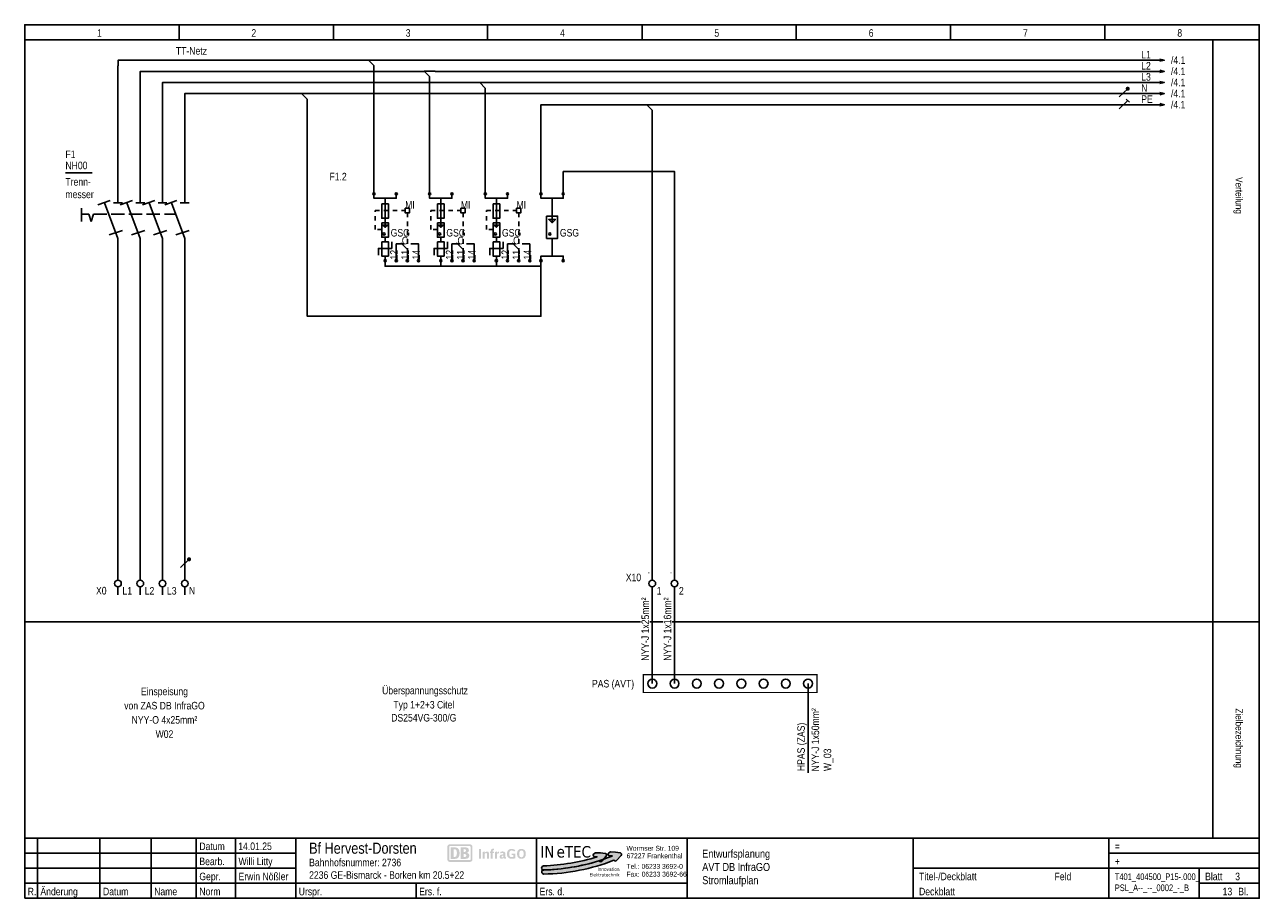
# Model space of a CAD drawing. Header units: millimetres. Extents: x 0 to 4233, y 0 to 198.
# Tile 4 of 18: x 659 to 938, y 0 to 198. Entities that reach past the tile are written whole.
import ezdxf
from ezdxf.enums import TextEntityAlignment as Align

# ---------------------------------------------------------------- set-up
doc = ezdxf.new("R2010")
doc.units = ezdxf.units.MM
for name, pattern in [('Solid', [0]), ('Strich', [4, 3, -1]), ('Strich 2', [2, 1, -1])]:
    doc.linetypes.add(name, pattern=pattern)
for name, color, linetype in [('EPLGRAFIC', 7, 'Continuous'), ('EPLPLOTFRAME', 7, 'Continuous'), ('LAYER-01', 7, 'Continuous'), ('XYYY_00004---_Plankopf', 7, 'Continuous')]:
    doc.layers.add(name, color=color, linetype=linetype)
doc.layers.add('Standard', color=7, linetype='Continuous', true_color=0x000000)
doc.styles.add('AN', font='ARIALN.TTF')
doc.styles.add('Logo', font='tahoma.ttf')
doc.styles.add('Logo-fett', font='tahomabd.ttf')

# ---------------------------------------------------------------- blocks, each defined once
blk = doc.blocks.new('Block7')
at = {"layer": 'Standard', "color": 0}
blk.add_lwpolyline([(40, 186.25), (40, 187.5), (41.25, 187.5)], dxfattribs=at)
blk = doc.blocks.new('Block8')
at = {"layer": 'Standard', "color": 10}
blk.add_lwpolyline([(118.75, 137.5), (120, 137.5), (120, 138.75)], dxfattribs=at)
blk = doc.blocks.new('Block9')
at = {"layer": 'Standard', "color": 0}
blk.add_lwpolyline([(67.5, 138.75), (67.5, 137.5), (68.75, 137.5)], dxfattribs=at)
blk = doc.blocks.new('Block10')
at = {"layer": 'Standard', "color": 0}
blk.add_lwpolyline([(125, 168.75), (125, 170), (126.25, 170)], dxfattribs=at)
blk = doc.blocks.new('Block26')
at = {"layer": 'Standard', "color": 0}
blk.add_lwpolyline([(148.75, 170), (150, 170), (150, 168.75)], dxfattribs=at)
blk = doc.blocks.new('Block27')
at = {"layer": 'Standard', "color": 0}
blk.add_lwpolyline([(145, 183.75), (143.75, 185), (145, 185), (146.25, 185)], dxfattribs=at)
blk = doc.blocks.new('Logo Inetec')
for color, points in [(90, [(43.67, 12.55, 0.344615), (43.74, 13.78), (43.52, 14.09, 0.217244), (42.81, 14.52), (39.7, 14.86), (36.18, 14.99), (34.94, 14.24, 0.444088), (34.66, 12.78), (35.03, 12.29), (37.28, 12.18, -0.342215), (37.37, 12.1, -0.063568), (-0.16, 5.73, 0.983458), (-0.06, 2.84, 0.065458), (38.52, 9.23), (39.19, 8.78, 0.373877), (40.5, 8.96)]), (170, [(54.12, 12.99, 0.344615), (54.21, 14.22), (54, 14.53, 0.217244), (53.29, 14.97), (50.19, 15.35), (46.67, 15.53), (45.41, 14.78, 0.444088), (45.11, 13.33), (45.48, 12.84), (47.73, 12.7, -0.397051), (47.82, 12.6, -0.087945), (-0.06, 2.9, 0.983458), (0.01, 0, 0.089874), (48.96, 9.71), (49.6, 9.28, 0.373877), (50.9, 9.44)])]:
    blk.add_hatch(color=color).paths.add_polyline_path(points)
at = {"color": 90}
blk.add_lwpolyline([(37.38, 12.09, 0.397051), (37.28, 12.18), (35.03, 12.29), (34.66, 12.78, -0.444088), (34.94, 14.24), (36.18, 14.99), (39.7, 14.86), (42.81, 14.52, -0.217244), (43.52, 14.09), (43.74, 13.78, -0.344615), (43.67, 12.55), (40.5, 8.96, -0.373877), (39.19, 8.78), (38.52, 9.23, -0.065458), (-0.06, 2.84, -0.983458), (-0.16, 5.73, 0.063568), (37.37, 12.1)], format="xyb", dxfattribs=at)
at = {"color": 170}
blk.add_lwpolyline([(47.82, 12.6, -0.087945), (-0.06, 2.9, 0.983458), (0.01, 0, 0.089874), (48.96, 9.71), (49.6, 9.28, 0.373877), (50.9, 9.44), (54.12, 12.99, 0.344615), (54.21, 14.22), (54, 14.53, 0.217244), (53.29, 14.97), (50.19, 15.35), (46.67, 15.53), (45.41, 14.78, 0.444088), (45.11, 13.33), (45.48, 12.84), (47.73, 12.7, -0.397051)], format="xyb", close=True, dxfattribs=at)
at = {"style": 'Logo'}
for s, p in [('IN', (-2.42, 11.6)), ('TEC', (14.64, 11.6))]:
    blk.add_text(s, height=8, dxfattribs=at).set_placement(p)
at = {"color": 20, "style": 'Logo'}
blk.add_text('e', height=8, dxfattribs=at).set_placement((8.93, 11.6))
at = {"lineweight": 0, "style": 'AN', "width": 1.1}
for s, p in [('Wormser Str. 109', (57.77, 16.36)), ('67227 Frankenthal', (57.9, 11.09)), ('Tel.:', (57.84, 3.71)), ('Fax:', (57.79, -1.72)), ('06233 3692-0', (68.34, 3.71)), ('06233 3692-66', (68.42, -1.72))]:
    blk.add_text(s, height=3.4, dxfattribs=at).set_placement(p)
at = {"style": 'Logo-fett'}
for s, p in [('Elektrotechnik', (52.94, -1.64)), ('Elektrotechnik', (52.94, -1.64)), ('Innovation', (52.94, 2.27)), ('Innovation', (52.94, 2.27))]:
    blk.add_text(s, height=2.36, dxfattribs=at).set_placement(p, align=Align.RIGHT)

msp = doc.modelspace()

# ---------------------------------------------------------------- hatches: boundary and pattern name
at = {"layer": 'XYYY_00004---_Plankopf'}
h = msp.add_hatch(color=10, dxfattribs=at)
edge = h.paths.add_edge_path()
edge.add_spline(control_points=[(759.73, 12.21), (759.73, 12.21), (755.19, 12.21), (755.19, 12.21), (754.87, 12.21), (754.61, 11.96), (754.61, 11.64), (754.61, 11.64), (754.61, 8.8), (754.61, 8.8), (754.61, 8.49), (754.87, 8.23), (755.19, 8.23), (755.19, 8.23), (759.73, 8.23), (759.73, 8.23), (760.04, 8.23), (760.3, 8.49), (760.3, 8.8), (760.3, 8.8), (760.3, 11.64), (760.3, 11.64), (760.3, 11.96), (760.04, 12.21), (759.73, 12.21)], knot_values=[0, 0, 0, 0, 1, 1, 1, 2, 2, 2, 3, 3, 3, 4, 4, 4, 5, 5, 5, 6, 6, 6, 7, 7, 7, 8, 8, 8, 8], degree=3, periodic=0)
edge = h.paths.add_edge_path(flags=17)
edge.add_spline(control_points=[(759.88, 8.8), (759.88, 8.71), (759.82, 8.64), (759.73, 8.64), (759.73, 8.64), (755.19, 8.64), (755.19, 8.64), (755.1, 8.64), (755.03, 8.71), (755.03, 8.8), (755.03, 8.8), (755.03, 11.64), (755.03, 11.64), (755.03, 11.73), (755.1, 11.81), (755.19, 11.81), (755.19, 11.81), (759.73, 11.81), (759.73, 11.81), (759.82, 11.81), (759.88, 11.73), (759.88, 11.64), (759.88, 11.64), (759.88, 8.8), (759.88, 8.8)], knot_values=[0, 0, 0, 0, 1, 1, 1, 2, 2, 2, 3, 3, 3, 4, 4, 4, 5, 5, 5, 6, 6, 6, 7, 7, 7, 8, 8, 8, 8], degree=3, periodic=0)
edge = h.paths.add_edge_path(flags=16)
edge.add_spline(control_points=[(756.35, 8.92), (756.35, 8.92), (755.4, 8.92), (755.4, 8.92), (755.4, 8.92), (755.4, 11.52), (755.4, 11.52), (755.4, 11.52), (756.35, 11.52), (756.35, 11.52), (757.03, 11.52), (757.39, 11.1), (757.39, 10.23), (757.39, 9.48), (757.15, 8.93), (756.35, 8.92)], knot_values=[0, 0, 0, 0, 1, 1, 1, 2, 2, 2, 3, 3, 3, 4, 4, 4, 5, 5, 5, 5], degree=3, periodic=0)
edge = h.paths.add_edge_path(flags=0)
edge.add_spline(control_points=[(756.77, 10.18), (756.77, 10.7), (756.71, 11.11), (756.15, 11.11), (756.15, 11.11), (756.02, 11.11), (756.02, 11.11), (756.02, 11.11), (756.02, 9.34), (756.02, 9.34), (756.02, 9.34), (756.24, 9.34), (756.24, 9.34), (756.57, 9.34), (756.77, 9.61), (756.77, 10.18)], knot_values=[0, 0, 0, 0, 1, 1, 1, 2, 2, 2, 3, 3, 3, 4, 4, 4, 5, 5, 5, 5], degree=3, periodic=0)
edge = h.paths.add_edge_path(flags=16)
edge.add_spline(control_points=[(758.67, 8.92), (758.67, 8.92), (757.66, 8.92), (757.66, 8.92), (757.66, 8.92), (757.66, 11.52), (757.66, 11.52), (757.66, 11.52), (758.72, 11.52), (758.72, 11.52), (759.22, 11.52), (759.49, 11.32), (759.49, 10.83), (759.49, 10.58), (759.28, 10.4), (759.05, 10.28), (759.37, 10.19), (759.59, 10), (759.59, 9.67), (759.59, 9.14), (759.14, 8.92), (758.67, 8.92)], knot_values=[0, 0, 0, 0, 1, 1, 1, 2, 2, 2, 3, 3, 3, 4, 4, 4, 5, 5, 5, 6, 6, 6, 7, 7, 7, 7], degree=3, periodic=0)
edge = h.paths.add_edge_path(flags=0)
edge.add_spline(control_points=[(758.28, 10.49), (758.28, 10.49), (758.5, 10.49), (758.5, 10.49), (758.7, 10.49), (758.85, 10.58), (758.85, 10.81), (758.85, 11.05), (758.66, 11.12), (758.46, 11.12), (758.46, 11.12), (758.28, 11.12), (758.28, 11.12), (758.28, 11.12), (758.28, 10.49), (758.28, 10.49)], knot_values=[0, 0, 0, 0, 1, 1, 1, 2, 2, 2, 3, 3, 3, 4, 4, 4, 5, 5, 5, 5], degree=3, periodic=0)
edge = h.paths.add_edge_path(flags=0)
edge.add_spline(control_points=[(758.93, 9.69), (758.93, 9.95), (758.76, 10.01), (758.51, 10.01), (758.51, 10.01), (758.28, 10.01), (758.28, 10.01), (758.28, 10.01), (758.28, 9.34), (758.28, 9.34), (758.28, 9.34), (758.5, 9.34), (758.5, 9.34), (758.73, 9.34), (758.93, 9.41), (758.93, 9.69)], knot_values=[0, 0, 0, 0, 1, 1, 1, 2, 2, 2, 3, 3, 3, 4, 4, 4, 5, 5, 5, 5], degree=3, periodic=0)
h = msp.add_hatch(color=256, dxfattribs=at)
h.dxf.hatch_style = 1
h.paths.add_polyline_path([(772.31, 10.52), (772.29, 10.6), (772.25, 10.67), (772.22, 10.74), (772.18, 10.79), (772.15, 10.84), (772.11, 10.89), (772.07, 10.93), (772.03, 10.97), (772.01, 10.98), (771.98, 11), (771.93, 11.03), (771.88, 11.06), (771.83, 11.09), (771.77, 11.11), (771.71, 11.13), (771.65, 11.14), (771.59, 11.16), (771.52, 11.16), (771.46, 11.17), (771.39, 11.17), (771.32, 11.17), (771.26, 11.16), (771.2, 11.16), (771.14, 11.15), (771.08, 11.13), (771.02, 11.12), (770.97, 11.1), (770.92, 11.08), (770.87, 11.05), (770.83, 11.03), (770.78, 11), (770.74, 10.96), (770.7, 10.93), (770.66, 10.89), (770.63, 10.85), (770.59, 10.8), (770.57, 10.77), (770.56, 10.75), (770.55, 10.74), (770.54, 10.73), (770.53, 10.7), (770.53, 10.69), (770.52, 10.69), (770.52, 10.68), (770.52, 10.68), (770.51, 10.66), (770.5, 10.64), (770.49, 10.61), (770.47, 10.57), (770.46, 10.54), (770.46, 10.52), (770.45, 10.48), (770.43, 10.44), (770.42, 10.39), (770.42, 10.34), (770.41, 10.31), (770.41, 10.28), (770.4, 10.25), (770.4, 10.23), (770.4, 10.21), (770.4, 10.18), (770.4, 10.16), (770.4, 10.16), (770.4, 10.14), (770.4, 10.12), (770.4, 10.11), (770.4, 10.11), (770.4, 10.1), (770.4, 10.07), (770.4, 10.02), (770.4, 9.97), (770.4, 9.9), (770.41, 9.84), (770.41, 9.81), (770.42, 9.77), (770.42, 9.73), (770.43, 9.71), (770.43, 9.68), (770.44, 9.64), (770.44, 9.63), (770.46, 9.59), (770.47, 9.54), (770.49, 9.5), (770.51, 9.46), (770.53, 9.42), (770.53, 9.4), (770.54, 9.4), (770.55, 9.38), (770.55, 9.37), (770.58, 9.33), (770.59, 9.32), (770.59, 9.31), (770.61, 9.29), (770.62, 9.27), (770.63, 9.26), (770.65, 9.24), (770.66, 9.22), (770.7, 9.19), (770.75, 9.15), (770.79, 9.11), (770.84, 9.08), (770.89, 9.05), (770.94, 9.03), (771, 9), (771.06, 8.99), (771.12, 8.97), (771.18, 8.96), (771.25, 8.95), (771.31, 8.94), (771.38, 8.94), (771.47, 8.95), (771.55, 8.95), (771.63, 8.97), (771.71, 8.98), (771.78, 9.01), (771.85, 9.03), (771.91, 9.07), (771.97, 9.1), (772.03, 9.15), (772.09, 9.2), (772.14, 9.26), (772.19, 9.32), (772.23, 9.39), (772.26, 9.46), (772.3, 9.54), (772.31, 9.57), (772.31, 9.59), (772.32, 9.6), (772.32, 9.61), (772.32, 9.62), (772.33, 9.66), (772.35, 9.71), (772.35, 9.74), (772.35, 9.76), (772.36, 9.78), (772.36, 9.81), (772.37, 9.88), (772.37, 9.88), (772.37, 9.88), (772.37, 9.88), (772.37, 9.89), (772.37, 9.89), (772.37, 9.9), (772.37, 9.92), (772.37, 9.93), (772.37, 9.94), (772.37, 9.99), (772.37, 10.06), (772.37, 10.16), (772.37, 10.26), (772.35, 10.35), (772.34, 10.44)])
h.paths.add_polyline_path([(770.93, 10.43), (770.93, 10.45), (770.93, 10.46), (770.93, 10.47), (770.93, 10.48), (770.94, 10.49), (770.95, 10.52), (770.95, 10.52), (770.95, 10.54), (770.96, 10.54), (770.96, 10.56), (770.96, 10.57), (770.97, 10.58), (770.97, 10.59), (770.98, 10.6), (770.99, 10.61), (771.01, 10.64), (771.02, 10.66), (771.03, 10.68), (771.04, 10.69), (771.06, 10.71), (771.09, 10.73), (771.1, 10.74), (771.11, 10.74), (771.13, 10.76), (771.16, 10.77), (771.19, 10.79), (771.22, 10.8), (771.25, 10.8), (771.28, 10.81), (771.31, 10.81), (771.35, 10.82), (771.39, 10.82), (771.42, 10.82), (771.46, 10.81), (771.49, 10.81), (771.52, 10.8), (771.55, 10.8), (771.58, 10.79), (771.61, 10.77), (771.64, 10.76), (771.66, 10.74), (771.69, 10.73), (771.71, 10.71), (771.72, 10.69), (771.73, 10.69), (771.74, 10.68), (771.75, 10.66), (771.77, 10.64), (771.78, 10.61), (771.79, 10.59), (771.8, 10.59), (771.8, 10.58), (771.81, 10.57), (771.81, 10.56), (771.82, 10.54), (771.82, 10.52), (771.83, 10.49), (771.84, 10.48), (771.84, 10.47), (771.84, 10.45), (771.85, 10.43), (771.85, 10.41), (771.85, 10.39), (771.86, 10.37), (771.86, 10.36), (771.86, 10.35), (771.86, 10.31), (771.86, 10.29), (771.87, 10.28), (771.87, 10.26), (771.87, 10.25), (771.87, 10.23), (771.87, 10.22), (771.87, 10.21), (771.87, 10.19), (771.87, 10.18), (771.87, 10.16), (771.87, 10.15), (771.87, 10.14), (771.87, 10.11), (771.87, 10.1), (771.87, 10.09), (771.87, 10.07), (771.87, 10.07), (771.87, 10.05), (771.87, 10.01), (771.87, 9.97), (771.87, 9.94), (771.87, 9.92), (771.87, 9.87), (771.86, 9.83), (771.86, 9.82), (771.86, 9.79), (771.85, 9.75), (771.85, 9.71), (771.84, 9.68), (771.84, 9.65), (771.83, 9.61), (771.82, 9.59), (771.81, 9.56), (771.8, 9.53), (771.79, 9.51), (771.78, 9.49), (771.76, 9.47), (771.75, 9.46), (771.74, 9.44), (771.73, 9.43), (771.73, 9.42), (771.71, 9.41), (771.69, 9.39), (771.67, 9.37), (771.64, 9.36), (771.62, 9.34), (771.59, 9.33), (771.57, 9.32), (771.54, 9.31), (771.51, 9.31), (771.48, 9.3), (771.45, 9.3), (771.42, 9.3), (771.39, 9.3), (771.35, 9.3), (771.32, 9.3), (771.29, 9.3), (771.26, 9.31), (771.23, 9.31), (771.2, 9.32), (771.18, 9.33), (771.15, 9.34), (771.13, 9.36), (771.1, 9.37), (771.08, 9.39), (771.06, 9.41), (771.04, 9.42), (771.04, 9.43), (771.03, 9.44), (771.02, 9.46), (771.01, 9.47), (770.99, 9.49), (770.98, 9.51), (770.97, 9.53), (770.96, 9.56), (770.95, 9.59), (770.94, 9.61), (770.93, 9.65), (770.93, 9.68), (770.92, 9.71), (770.92, 9.75), (770.91, 9.79), (770.91, 9.82), (770.91, 9.83), (770.9, 9.87), (770.9, 9.92), (770.9, 9.94), (770.9, 9.97), (770.9, 10.01), (770.9, 10.05), (770.9, 10.07), (770.9, 10.07), (770.9, 10.09), (770.9, 10.1), (770.9, 10.11), (770.9, 10.14), (770.9, 10.15), (770.9, 10.16), (770.9, 10.18), (770.9, 10.19), (770.9, 10.21), (770.9, 10.22), (770.9, 10.23), (770.9, 10.25), (770.9, 10.26), (770.91, 10.28), (770.91, 10.29), (770.91, 10.31), (770.91, 10.35), (770.91, 10.36), (770.92, 10.37), (770.92, 10.39), (770.92, 10.41), (770.92, 10.42)], flags=16)
h.paths.add_polyline_path([(770.02, 10.12), (769.19, 10.12), (769.19, 9.76), (769.57, 9.76), (769.57, 9.34), (769.5, 9.33), (769.42, 9.32), (769.35, 9.31), (769.27, 9.31), (769.21, 9.31), (769.16, 9.31), (769.11, 9.32), (769.06, 9.33), (769.04, 9.33), (769.01, 9.34), (768.97, 9.36), (768.93, 9.37), (768.89, 9.39), (768.85, 9.42), (768.82, 9.44), (768.79, 9.47), (768.76, 9.5), (768.73, 9.54), (768.71, 9.57), (768.69, 9.61), (768.68, 9.65), (768.66, 9.69), (768.65, 9.73), (768.64, 9.78), (768.64, 9.83), (768.63, 9.89), (768.63, 9.94), (768.62, 10), (768.62, 10.06), (768.62, 10.1), (768.63, 10.22), (768.64, 10.3), (768.65, 10.35), (768.66, 10.41), (768.67, 10.46), (768.68, 10.49), (768.7, 10.54), (768.71, 10.57), (768.72, 10.58), (768.73, 10.59), (768.74, 10.61), (768.76, 10.64), (768.78, 10.66), (768.8, 10.68), (768.83, 10.7), (768.85, 10.72), (768.88, 10.74), (768.9, 10.76), (768.93, 10.77), (768.96, 10.78), (768.99, 10.79), (769.02, 10.8), (769.06, 10.81), (769.09, 10.81), (769.12, 10.82), (769.16, 10.82), (769.2, 10.82), (769.26, 10.82), (769.31, 10.81), (769.37, 10.8), (769.42, 10.79), (769.46, 10.77), (769.51, 10.75), (769.55, 10.72), (769.58, 10.69), (769.6, 10.68), (769.6, 10.67), (769.61, 10.67), (769.63, 10.65), (769.66, 10.61), (769.68, 10.57), (769.69, 10.56), (769.69, 10.55), (770, 10.81), (769.96, 10.85), (769.93, 10.89), (769.89, 10.93), (769.85, 10.97), (769.81, 11), (769.76, 11.03), (769.71, 11.06), (769.66, 11.08), (769.61, 11.1), (769.55, 11.12), (769.5, 11.14), (769.44, 11.15), (769.37, 11.16), (769.31, 11.17), (769.24, 11.17), (769.17, 11.17), (769.1, 11.17), (769.03, 11.17), (768.97, 11.16), (768.9, 11.15), (768.84, 11.14), (768.78, 11.12), (768.72, 11.1), (768.67, 11.08), (768.63, 11.06), (768.59, 11.04), (768.55, 11.02), (768.52, 11), (768.49, 10.97), (768.45, 10.94), (768.42, 10.91), (768.39, 10.89), (768.39, 10.88), (768.38, 10.87), (768.36, 10.86), (768.36, 10.85), (768.35, 10.85), (768.35, 10.83), (768.34, 10.82), (768.33, 10.81), (768.31, 10.79), (768.3, 10.78), (768.29, 10.75), (768.27, 10.73), (768.26, 10.71), (768.25, 10.68), (768.24, 10.68), (768.24, 10.67), (768.22, 10.63), (768.2, 10.59), (768.19, 10.56), (768.18, 10.52), (768.17, 10.48), (768.16, 10.45), (768.15, 10.39), (768.14, 10.35), (768.14, 10.3), (768.13, 10.19), (768.12, 10.08), (768.12, 10.07), (768.13, 9.89), (768.14, 9.79), (768.15, 9.71), (768.16, 9.63), (768.18, 9.57), (768.21, 9.5), (768.23, 9.44), (768.27, 9.39), (768.3, 9.33), (768.34, 9.28), (768.38, 9.24), (768.44, 9.19), (768.44, 9.18), (768.45, 9.18), (768.47, 9.16), (768.47, 9.16), (768.48, 9.15), (768.49, 9.15), (768.5, 9.14), (768.5, 9.14), (768.52, 9.13), (768.53, 9.12), (768.55, 9.11), (768.57, 9.1), (768.6, 9.08), (768.64, 9.06), (768.68, 9.05), (768.69, 9.04), (768.72, 9.03), (768.74, 9.02), (768.77, 9.01), (768.81, 9), (768.83, 9), (768.85, 8.99), (768.9, 8.98), (768.95, 8.97), (769, 8.96), (769.05, 8.96), (769.1, 8.95), (769.15, 8.95), (769.2, 8.95), (769.26, 8.95), (769.36, 8.95), (769.45, 8.95), (769.55, 8.97), (769.65, 8.98), (769.74, 9), (769.84, 9.03), (769.93, 9.06), (770.02, 9.09)])
h.paths.add_polyline_path([(767.75, 10.01), (767.75, 10.08), (767.75, 10.14), (767.74, 10.2), (767.72, 10.25), (767.7, 10.31), (767.68, 10.35), (767.66, 10.39), (767.63, 10.43), (767.61, 10.45), (767.59, 10.47), (767.56, 10.49), (767.54, 10.5), (767.51, 10.52), (767.49, 10.53), (767.46, 10.54), (767.43, 10.55), (767.39, 10.56), (767.36, 10.57), (767.32, 10.58), (767.28, 10.58), (767.24, 10.59), (767.2, 10.59), (767.16, 10.59), (767.12, 10.59), (767.05, 10.59), (766.98, 10.59), (766.91, 10.58), (766.84, 10.57), (766.77, 10.55), (766.71, 10.53), (766.64, 10.51), (766.57, 10.49), (766.57, 10.14), (766.59, 10.15), (766.63, 10.16), (766.66, 10.17), (766.72, 10.19), (766.74, 10.19), (766.76, 10.2), (766.84, 10.22), (766.92, 10.23), (766.99, 10.24), (767.06, 10.24), (767.1, 10.24), (767.13, 10.24), (767.16, 10.23), (767.18, 10.23), (767.21, 10.22), (767.23, 10.21), (767.25, 10.2), (767.26, 10.18), (767.28, 10.17), (767.29, 10.15), (767.29, 10.13), (767.3, 10.11), (767.31, 10.08), (767.31, 10.06), (767.31, 10.03), (767.31, 10), (767.31, 9.93), (767.28, 9.93), (767.23, 9.92), (767.15, 9.92), (767.07, 9.91), (766.98, 9.9), (766.95, 9.9), (766.93, 9.9), (766.9, 9.89), (766.88, 9.89), (766.86, 9.88), (766.84, 9.88), (766.8, 9.87), (766.76, 9.86), (766.72, 9.84), (766.69, 9.83), (766.66, 9.81), (766.63, 9.79), (766.6, 9.77), (766.58, 9.75), (766.55, 9.71), (766.53, 9.68), (766.51, 9.64), (766.5, 9.6), (766.48, 9.56), (766.48, 9.51), (766.47, 9.46), (766.47, 9.41), (766.47, 9.36), (766.47, 9.31), (766.48, 9.27), (766.49, 9.22), (766.51, 9.18), (766.52, 9.15), (766.54, 9.11), (766.57, 9.08), (766.6, 9.05), (766.63, 9.02), (766.67, 9), (766.71, 8.98), (766.75, 8.97), (766.8, 8.96), (766.85, 8.95), (766.9, 8.95), (766.93, 8.95), (766.97, 8.95), (767, 8.96), (767.03, 8.96), (767.06, 8.97), (767.09, 8.98), (767.12, 8.99), (767.14, 9.01), (767.17, 9.02), (767.2, 9.04), (767.22, 9.06), (767.25, 9.08), (767.27, 9.11), (767.29, 9.13), (767.32, 9.16), (767.34, 9.19), (767.35, 9.17), (767.36, 9.15), (767.37, 9.13), (767.38, 9.11), (767.39, 9.09), (767.4, 9.07), (767.41, 9.06), (767.43, 9.05), (767.45, 9.03), (767.47, 9.01), (767.5, 9), (767.53, 8.99), (767.56, 8.98), (767.6, 8.97), (767.63, 8.97), (767.67, 8.97), (767.7, 8.97), (767.73, 8.97), (767.76, 8.97), (767.79, 8.98), (767.82, 8.98), (767.84, 8.99), (767.87, 9), (767.89, 9.01), (767.89, 9.29), (767.87, 9.29), (767.85, 9.29), (767.83, 9.29), (767.81, 9.29), (767.79, 9.3), (767.78, 9.32), (767.77, 9.33), (767.76, 9.35), (767.76, 9.37), (767.75, 9.4)])
h.paths.add_polyline_path([(766.9, 9.49), (766.9, 9.49), (766.9, 9.5)], flags=0)
h.paths.add_polyline_path([(767.31, 9.36), (767.28, 9.34), (767.25, 9.31), (767.22, 9.29), (767.19, 9.27), (767.16, 9.26), (767.13, 9.25), (767.1, 9.25), (767.07, 9.24), (767.05, 9.24), (767.03, 9.25), (767.01, 9.25), (767, 9.26), (766.98, 9.26), (766.97, 9.27), (766.95, 9.28), (766.94, 9.29), (766.93, 9.3), (766.92, 9.32), (766.92, 9.34), (766.91, 9.36), (766.91, 9.38), (766.9, 9.4), (766.9, 9.43), (766.9, 9.46), (766.9, 9.49), (766.9, 9.49), (766.9, 9.49), (766.9, 9.49), (766.9, 9.49), (766.9, 9.49), (766.9, 9.51), (766.91, 9.53), (766.91, 9.55), (766.92, 9.57), (766.93, 9.58), (766.94, 9.59), (766.96, 9.6), (766.97, 9.61), (766.99, 9.62), (767.01, 9.63), (767.03, 9.64), (767.05, 9.64), (767.07, 9.64), (767.11, 9.65), (767.14, 9.65), (767.17, 9.66), (767.18, 9.66), (767.21, 9.66), (767.23, 9.66), (767.27, 9.67), (767.31, 9.67)], flags=16)
h.paths.add_polyline_path([(765.85, 10.08), (765.88, 10.09), (765.9, 10.1), (765.93, 10.11), (765.96, 10.12), (766.01, 10.13), (766.03, 10.14), (766.06, 10.15), (766.09, 10.15), (766.12, 10.16), (766.15, 10.16), (766.17, 10.17), (766.21, 10.17), (766.23, 10.17), (766.28, 10.18), (766.28, 10.58), (766.25, 10.58), (766.22, 10.57), (766.19, 10.56), (766.16, 10.55), (766.13, 10.54), (766.1, 10.52), (766.07, 10.51), (766.04, 10.49), (766.02, 10.47), (766, 10.45), (765.97, 10.43), (765.95, 10.4), (765.92, 10.37), (765.89, 10.33), (765.85, 10.29), (765.85, 10.59), (765.76, 10.59), (765.73, 10.57), (765.7, 10.56), (765.66, 10.54), (765.62, 10.53), (765.6, 10.52), (765.58, 10.52), (765.57, 10.52), (765.55, 10.51), (765.55, 10.51), (765.53, 10.51), (765.47, 10.5), (765.41, 10.5), (765.41, 8.99), (765.85, 8.99)])
h.paths.add_polyline_path([(765.14, 10.55), (764.89, 10.55), (764.89, 10.67), (764.89, 10.71), (764.89, 10.74), (764.9, 10.76), (764.9, 10.78), (764.92, 10.82), (764.93, 10.84), (764.95, 10.85), (764.96, 10.87), (764.98, 10.88), (765, 10.89), (765.03, 10.89), (765.05, 10.9), (765.08, 10.9), (765.13, 10.89), (765.17, 10.89), (765.17, 11.21), (765, 11.21), (764.94, 11.2), (764.87, 11.2), (764.82, 11.19), (764.76, 11.17), (764.71, 11.15), (764.67, 11.12), (764.63, 11.09), (764.59, 11.06), (764.56, 11.02), (764.53, 10.98), (764.51, 10.93), (764.49, 10.87), (764.47, 10.82), (764.46, 10.75), (764.46, 10.71), (764.46, 10.69), (764.45, 10.66), (764.45, 10.62), (764.45, 10.55), (764.3, 10.55), (764.3, 10.24), (764.45, 10.24), (764.45, 8.99), (764.89, 8.99), (764.89, 10.23), (765.14, 10.23)])
h.paths.add_polyline_path([(764.01, 10.24), (764, 10.28), (763.99, 10.32), (763.98, 10.36), (763.96, 10.39), (763.94, 10.42), (763.92, 10.46), (763.88, 10.49), (763.85, 10.52), (763.81, 10.54), (763.77, 10.56), (763.72, 10.57), (763.67, 10.58), (763.65, 10.58), (763.61, 10.58), (763.58, 10.58), (763.54, 10.58), (763.51, 10.57), (763.47, 10.57), (763.44, 10.56), (763.41, 10.55), (763.37, 10.53), (763.34, 10.52), (763.28, 10.49), (763.23, 10.45), (763.18, 10.41), (763.14, 10.38), (763.11, 10.35), (763.08, 10.32), (763.08, 10.59), (762.98, 10.59), (762.97, 10.58), (762.96, 10.57), (762.93, 10.56), (762.91, 10.55), (762.89, 10.54), (762.87, 10.53), (762.85, 10.53), (762.84, 10.52), (762.81, 10.52), (762.8, 10.52), (762.78, 10.51), (762.75, 10.51), (762.7, 10.5), (762.64, 10.5), (762.64, 8.99), (763.08, 8.99), (763.08, 10.12), (763.12, 10.14), (763.16, 10.16), (763.19, 10.17), (763.24, 10.2), (763.29, 10.21), (763.34, 10.22), (763.38, 10.22), (763.41, 10.22), (763.43, 10.22), (763.45, 10.21), (763.47, 10.21), (763.49, 10.2), (763.5, 10.19), (763.52, 10.18), (763.53, 10.17), (763.54, 10.15), (763.55, 10.14), (763.56, 10.12), (763.57, 10.1), (763.57, 10.08), (763.58, 10.06), (763.58, 10.04), (763.58, 10.01), (763.58, 8.99), (764.02, 8.99), (764.02, 10.11), (764.02, 10.15), (764.01, 10.2)])
h.paths.add_polyline_path([(762.26, 11.13), (761.78, 11.13), (761.78, 8.99), (762.26, 8.99)])

# ---------------------------------------------------------------- linework, layer by layer
at = {"layer": 'EPLPLOTFRAME', "color": 3}
for p, q in [((693.87, 197.67), (693.87, 194.27)), ((728.81, 197.67), (728.81, 194.27)), ((763.74, 197.67), (763.74, 194.27)), ((798.68, 197.67), (798.68, 194.27)), ((833.61, 194.27), (833.61, 197.67)), ((868.54, 194.27), (868.54, 197.67)), ((903.48, 194.27), (903.48, 197.67)), ((658.94, 194.27), (938.41, 194.27)), ((658.94, 13.63), (938.41, 13.63)), ((661.82, 0), (661.82, 13.63)), ((675.98, 0), (675.98, 13.63)), ((687.57, 0), (687.57, 13.63)), ((697.79, 0), (697.79, 13.63)), ((706.65, 0), (706.65, 13.63)), ((720.29, 0), (720.29, 13.63)), ((774.82, 0), (774.82, 13.63)), ((808.9, 0), (808.9, 13.63)), ((860.02, 0), (860.02, 13.63)), ((904.33, 13.63), (904.33, 6.82)), ((658.94, 10.22), (720.29, 10.22)), ((938.41, 10.22), (904.33, 10.22)), ((658.94, 6.82), (720.29, 6.82)), ((860.02, 6.82), (938.41, 6.82)), ((904.33, 0), (904.33, 6.82)), ((924.78, 0), (924.78, 6.82)), ((658.94, 3.41), (808.9, 3.41)), ((747.55, 0), (747.55, 3.41)), ((924.78, 3.41), (938.41, 3.41))]:
    msp.add_line(p, q, dxfattribs=at)
msp.add_lwpolyline([(658.94, 0), (658.94, 197.67), (938.41, 197.67), (938.41, 0), (658.94, 0)], close=True, dxfattribs=at)
at = {"layer": 'LAYER-01'}
for p, q in [((927.91, 194.27), (927.91, 13.63)), ((658.94, 62.58), (938.41, 62.58))]:
    msp.add_line(p, q, dxfattribs=at)
at = {"layer": 'LAYER-01', "color": 10}
for p, q in [((908.63, 183.18), (906.69, 181.32)), ((908.63, 180.49), (906.69, 178.63)), ((908.24, 180.86), (909.02, 180.12)), ((696.15, 76.7), (694.21, 74.85))]:
    msp.add_line(p, q, dxfattribs=at)
at = {"layer": 'LAYER-01', "color": 10, "linetype": 'Solid'}
msp.add_line((836.27, 48.59), (836.27, 28.38), dxfattribs=at)
for points in [[(680.06, 188.38), (680.06, 159.4)], [(681.32, 189.64), (736.75, 189.64)], [(738.01, 188.38), (738.01, 159.4)], [(739.27, 189.64), (916.89, 189.64)], [(685.1, 185.86), (685.1, 159.4)], [(686.36, 187.12), (749.35, 187.12)], [(691.4, 184.6), (761.94, 184.6)], [(750.61, 185.86), (750.61, 159.4)], [(751.87, 187.12), (916.89, 187.12)], [(764.46, 184.6), (916.89, 184.6)], [(690.14, 183.34), (690.14, 159.4)], [(696.44, 182.08), (721.63, 182.08)], [(724.15, 182.08), (916.89, 182.08)], [(763.2, 183.34), (763.2, 159.4)], [(695.18, 180.82), (695.18, 159.4)], [(722.89, 180.82), (722.89, 132.95)], [(775.8, 179.56), (775.8, 179.56)], [(775.8, 179.56), (799.74, 179.56)], [(802.26, 179.56), (916.89, 179.56)], [(775.8, 178.3), (775.8, 159.4)], [(801, 178.3), (801, 73.74)], [(780.84, 163.18), (780.84, 159.4)], [(782.1, 164.44), (804.78, 164.44)], [(806.04, 163.18), (806.04, 73.74)], [(680.06, 149.33), (680.06, 73.74)], [(685.1, 149.33), (685.1, 73.74)], [(690.14, 149.33), (690.14, 73.74)], [(695.18, 149.33), (695.18, 73.74)], [(775.8, 144.29), (775.8, 132.95)], [(724.15, 131.69), (774.54, 131.69)]]:
    msp.add_lwpolyline(points, dxfattribs=at)
at = {"layer": 'LAYER-01', "color": 10, "const_width": 0.461}
for points in [[(908.41, 183.23, 1), (908.86, 183.14, 1)], [(695.92, 76.75, 1), (696.38, 76.66, 1)]]:
    msp.add_lwpolyline(points, format="xyb", close=True, dxfattribs=at)
at = {"layer": 'LAYER-01', "color": 10, "linetype": 'Strich'}
for points in [[(671.8, 153.18), (671.8, 156.49)], [(671.8, 154.83), (673.45, 154.83), (674, 153.18), (674.55, 154.83), (693.1, 154.83)]]:
    msp.add_lwpolyline(points, dxfattribs=at)
at = {"layer": 'Standard', "color": 10}
for p, q in [((668.16, 164.19), (674.21, 164.19)), ((680.06, 157.39), (680.06, 159.4)), ((685.1, 157.39), (685.1, 159.4)), ((690.13, 157.39), (690.13, 159.4)), ((695.17, 157.39), (695.17, 159.4)), ((675.53, 156.88), (678.3, 157.89)), ((677.03, 157.39), (680.05, 149.33)), ((681.07, 157.39), (679.05, 157.39)), ((680.56, 156.88), (683.33, 157.89)), ((682.07, 157.39), (685.09, 149.33)), ((686.1, 157.39), (684.09, 157.39)), ((685.6, 156.88), (688.37, 157.89)), ((687.11, 157.39), (690.13, 149.33)), ((691.14, 157.39), (689.12, 157.39)), ((690.64, 156.88), (693.4, 157.89)), ((692.15, 157.39), (695.17, 149.33)), ((696.17, 157.39), (694.16, 157.39)), ((740.53, 158.4), (740.53, 151.85)), ((753.13, 158.4), (753.13, 151.85)), ((765.72, 158.4), (765.72, 151.85)), ((778.32, 158.4), (778.32, 154.37)), ((678.05, 150.09), (681.07, 151.09)), ((683.08, 150.09), (686.1, 151.09)), ((688.12, 150.09), (691.14, 151.09)), ((693.15, 150.09), (696.17, 151.09)), ((740.53, 149.58), (740.53, 148.57)), ((753.13, 149.58), (753.13, 148.57)), ((765.72, 149.58), (765.72, 148.57)), ((778.32, 149.33), (778.32, 145.3)), ((740.53, 145.3), (740.53, 144.29)), ((753.13, 145.3), (753.13, 144.29)), ((765.72, 145.3), (765.72, 144.29)), ((680.06, 73.74), (680.06, 71.98)), ((685.1, 73.74), (685.1, 71.98)), ((690.14, 73.74), (690.14, 71.98)), ((695.18, 73.74), (695.18, 71.98)), ((801, 73.74), (801, 71.98)), ((806.04, 73.74), (806.04, 71.98)), ((680.06, 70.47), (680.06, 68.7)), ((685.1, 70.47), (685.1, 68.7)), ((690.14, 70.47), (690.14, 68.7)), ((695.18, 70.47), (695.18, 68.7)), ((801, 70.47), (801, 68.7)), ((806.04, 70.47), (806.04, 68.7))]:
    msp.add_line(p, q, dxfattribs=at)
at = {"layer": 'Standard', "color": 10, "linetype": 'Strich 2'}
for p, q in [((745.57, 155.12), (745.57, 146.81)), ((758.17, 155.12), (758.17, 146.81)), ((770.76, 155.12), (770.76, 146.81))]:
    msp.add_line(p, q, dxfattribs=at)
at = {"layer": 'Standard', "color": 10}
for points in [[(915.89, 189.89), (916.89, 189.64), (915.89, 189.39)], [(915.89, 187.37), (916.89, 187.12), (915.89, 186.87)], [(915.89, 184.85), (916.89, 184.6), (915.89, 184.35)], [(915.89, 182.33), (916.89, 182.08), (915.89, 181.83)], [(915.89, 179.81), (916.89, 179.56), (915.89, 179.31)], [(738.01, 159.4), (738.01, 158.4), (743.05, 158.4), (743.05, 159.4)], [(750.61, 159.4), (750.61, 158.4), (755.65, 158.4), (755.65, 159.4)], [(763.2, 159.4), (763.2, 158.4), (768.24, 158.4), (768.24, 159.4)], [(775.8, 159.4), (775.8, 158.4), (780.84, 158.4), (780.84, 159.4)], [(778.32, 155.12), (778.32, 152.85), (777.57, 153.61), (779.08, 153.61), (778.32, 152.85)], [(740.03, 152.35), (740.53, 151.85), (741.03, 152.35), (740.03, 152.35)], [(752.62, 152.35), (753.13, 151.85), (753.63, 152.35), (752.62, 152.35)], [(765.22, 152.35), (765.72, 151.85), (766.23, 152.35), (765.22, 152.35)], [(739.02, 145.55), (739.02, 147.06), (742.04, 147.06), (742.04, 148.57)], [(745.57, 144.29), (745.57, 146.81), (744.06, 148.32)], [(751.61, 145.55), (751.61, 147.06), (754.64, 147.06), (754.64, 148.57)], [(758.17, 144.29), (758.17, 146.81), (756.65, 148.32)], [(764.21, 145.55), (764.21, 147.06), (767.24, 147.06), (767.24, 148.57)], [(770.76, 144.29), (770.76, 146.81), (769.25, 148.32)], [(743.05, 144.29), (743.05, 148.07), (744.81, 148.07)], [(746.32, 148.07), (748.09, 148.07), (748.09, 144.29)], [(755.65, 144.29), (755.65, 148.07), (757.41, 148.07)], [(758.92, 148.07), (760.69, 148.07), (760.69, 144.29)], [(768.24, 144.29), (768.24, 148.07), (770.01, 148.07)], [(771.52, 148.07), (773.28, 148.07), (773.28, 144.29)], [(740.53, 144.29), (740.53, 143.03), (753.13, 143.03), (753.13, 144.29)], [(753.13, 144.29), (753.13, 143.03), (765.72, 143.03), (765.72, 144.29)], [(765.72, 143.03), (775.8, 143.03), (775.8, 144.29)], [(775.8, 144.29), (775.8, 145.3), (780.84, 145.3), (780.84, 144.29)]]:
    msp.add_lwpolyline(points, dxfattribs=at)
for points in [[(739.77, 157.14), (741.28, 157.14), (741.28, 153.86), (739.77, 153.86)], [(752.37, 157.14), (753.88, 157.14), (753.88, 153.86), (752.37, 153.86)], [(764.97, 157.14), (766.48, 157.14), (766.48, 153.86), (764.97, 153.86)], [(745.06, 156.13), (746.07, 156.13), (746.07, 155.12), (745.06, 155.12)], [(757.66, 156.13), (758.67, 156.13), (758.67, 155.12), (757.66, 155.12)], [(770.26, 156.13), (771.27, 156.13), (771.27, 155.12), (770.26, 155.12)], [(777.06, 154.37), (779.58, 154.37), (779.58, 149.33), (777.06, 149.33)], [(739.77, 152.85), (741.28, 152.85), (741.28, 149.58), (739.77, 149.58)], [(752.37, 152.85), (753.88, 152.85), (753.88, 149.58), (752.37, 149.58)], [(764.97, 152.85), (766.48, 152.85), (766.48, 149.58), (764.97, 149.58)], [(739.77, 148.57), (741.28, 148.57), (741.28, 145.3), (739.77, 145.3)], [(752.37, 148.57), (753.88, 148.57), (753.88, 145.3), (752.37, 145.3)], [(764.97, 148.57), (766.48, 148.57), (766.48, 145.3), (764.97, 145.3)]]:
    msp.add_lwpolyline(points, close=True, dxfattribs=at)
at = {"layer": 'Standard', "color": 10, "linetype": 'Strich 2'}
for points in [[(739.77, 151.34), (738.26, 151.34), (738.26, 155.63), (745.06, 155.63)], [(752.37, 151.34), (750.86, 151.34), (750.86, 155.63), (757.66, 155.63)], [(764.97, 151.34), (763.46, 151.34), (763.46, 155.63), (770.26, 155.63)]]:
    msp.add_lwpolyline(points, dxfattribs=at)
at = {"layer": 'Standard', "color": 10, "const_width": 0.252}
msp.add_lwpolyline([(838.29, 46.57), (838.29, 50.6), (798.98, 50.6), (798.98, 46.57), (838.29, 46.57)], dxfattribs=at)
at = {"layer": 'Standard', "color": 10}
for centre, radius in [((738.01, 159.4), 0.252), ((743.05, 159.4), 0.252), ((750.61, 159.4), 0.252), ((755.65, 159.4), 0.252), ((763.2, 159.4), 0.252), ((768.24, 159.4), 0.252), ((775.8, 159.4), 0.252), ((780.84, 159.4), 0.252), ((740.28, 150.33), 0.252), ((752.87, 150.33), 0.252), ((765.47, 150.33), 0.252), ((777.82, 150.33), 0.252), ((740.53, 144.29), 0.252), ((743.05, 144.29), 0.252), ((745.57, 144.29), 0.252), ((748.09, 144.29), 0.252), ((753.13, 144.29), 0.252), ((755.65, 144.29), 0.252), ((758.17, 144.29), 0.252), ((760.69, 144.29), 0.252), ((765.72, 144.29), 0.252), ((768.24, 144.29), 0.252), ((770.76, 144.29), 0.252), ((773.28, 144.29), 0.252), ((775.8, 144.29), 0.252), ((780.84, 144.29), 0.252), ((680.06, 71.22), 0.756), ((685.1, 71.22), 0.756), ((690.14, 71.22), 0.756), ((695.18, 71.22), 0.756), ((801, 71.22), 0.756), ((806.04, 71.22), 0.756), ((801, 48.59), 1.01), ((806.04, 48.59), 1.01), ((811.08, 48.59), 1.01), ((816.11, 48.59), 1.01), ((821.15, 48.59), 1.01), ((826.19, 48.59), 1.01), ((831.23, 48.59), 1.01), ((836.27, 48.59), 1.01)]:
    msp.add_circle(centre, radius, dxfattribs=at)

# ---------------------------------------------------------------- block references
at = {"layer": 'EPLGRAFIC', "xscale": 0.3237763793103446, "yscale": 0.3237763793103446, "zscale": 0.3237763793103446}
msp.add_blockref('Logo Inetec', (776.45, 5.47), dxfattribs=at)
at = {"layer": 'LAYER-01', "color": 10, "linetype": 'Solid', "xscale": 1.007801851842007, "yscale": 1.007801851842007, "zscale": 1.007801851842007}
for name, p in [('Block10', (554.09, 18.31)), ('Block27', (591.88, 3.2)), ('Block10', (559.12, 15.79)), ('Block10', (564.16, 13.27)), ('Block27', (604.48, 0.68)), ('Block27', (617.07, -1.84)), ('Block7', (654.87, -6.88)), ('Block27', (576.76, -4.36)), ('Block7', (735.49, -9.4)), ('Block27', (654.87, -6.88)), ('Block10', (654.87, -6.88)), ('Block26', (654.87, -6.88)), ('Block9', (654.87, -6.88)), ('Block8', (654.87, -6.88))]:
    msp.add_blockref(name, p, dxfattribs=at)

# ---------------------------------------------------------------- texts
at = {"layer": 'EPLPLOTFRAME', "color": 3, "style": 'AN'}
for s, p in [('1', (676.41, 194.95)), ('2', (711.34, 194.95)), ('3', (746.27, 194.95)), ('4', (781.21, 194.95)), ('5', (816.14, 194.95)), ('6', (851.08, 194.95)), ('7', (886.01, 194.95)), ('8', (920.94, 194.95))]:
    msp.add_text(s, height=1.7, dxfattribs=at).set_placement(p, align=Align.RIGHT)
for s, height, p in [('Datum', 1.704, (698.48, 10.91)), ('=', 1.7, (905.69, 10.91)), ('Bearb.', 1.704, (698.48, 7.5)), ('+', 1.7, (905.69, 7.5)), ('Gepr.', 1.704, (698.48, 4.09)), ('Feld', 1.704, (892.06, 4.09)), ('Blatt', 1.704, (926.14, 4.09)), ('Änderung', 1.704, (662.5, 0.68)), ('R.', 1.704, (659.62, 0.68)), ('Datum', 1.704, (676.66, 0.68)), ('Name', 1.704, (688.25, 0.68)), ('Norm', 1.704, (698.48, 0.68)), ('Urspr.', 1.704, (720.97, 0.68)), ('Ers. f.', 1.704, (748.23, 0.68)), ('Ers. d.', 1.704, (775.5, 0.68)), ('Bl.', 1.704, (933.64, 0.68))]:
    msp.add_text(s, height=height, dxfattribs=at).set_placement(p)
at = {"layer": 'EPLPLOTFRAME', "color": 2, "style": 'AN'}
for s, height, p in [('14.01.25', 1.704, (707.28, 10.92)), ('Bf Hervest-Dorsten', 2.5, (723.32, 10.09)), ('Willi Litty', 1.7041, (707.34, 7.5)), ('Bahnhofsnummer: 2736', 1.7041, (723.32, 7.25)), ('Erwin Nößler', 1.7041, (707.34, 4.09)), ('2236 GE-Bismarck - Borken km 20.5+22', 1.7041, (723.32, 4.41)), ('Titel-/Deckblatt', 1.7041, (861.39, 4.09)), ('3', 1.7, (932.96, 4.09)), ('Deckblatt', 1.704, (861.39, 0.68))]:
    msp.add_text(s, height=height, dxfattribs=at).set_placement(p)
msp.add_text('13', height=1.704, dxfattribs=at).set_placement((932.28, 0.68), align=Align.RIGHT)
at = {"layer": 'EPLPLOTFRAME', "color": 2, "insert": (812.31, 6.82), "char_height": 1.8, "attachment_point": 4, "style": 'AN'}
msp.add_mtext('Entwurfsplanung\\PAVT DB InfraGO\\PStromlaufplan', dxfattribs=at)
at = {"layer": 'EPLPLOTFRAME', "color": 2, "insert": (905.69, 3.41), "char_height": 1.5, "width": 18.6831, "attachment_point": 4, "style": 'AN'}
msp.add_mtext('\\W0.95;T401_404500_P15-.000_\\PPSL_A--_--_0002_-_B', dxfattribs=at)
at = {"layer": 'LAYER-01', "style": 'AN'}
for s, height, p in [('Verteilung', 1.615, (933.03, 159.02)), ('Zielbezeichnung', 1.6154, (933.03, 36.23))]:
    msp.add_text(s, height=height, rotation=270, dxfattribs=at).set_placement(p, align=Align.CENTER)
at = {"layer": 'LAYER-01', "color": 10, "style": 'AN'}
for s, height, p in [('Einspeisung', 1.7041, (690.58, 45.96)), ('Überspannungsschutz', 1.7041, (749.56, 46.17)), ('Typ 1+2+3 Citel ', 1.7041, (749.56, 42.95)), ('von ZAS DB InfraGO', 1.7041, (690.58, 42.74)), ('NYY-O 4x25mm²', 1.7041, (690.58, 39.52)), ('DS254VG-300/G ', 1.7041, (749.56, 40)), ('W02', 1.704, (690.58, 36.31))]:
    msp.add_text(s, height=height, dxfattribs=at).set_placement(p, align=Align.CENTER)
msp.add_text('PAS (AVT)', height=1.704, dxfattribs=at).set_placement((787.35, 47.71))
for s, height, p in [('NYY-J 1x50mm²', 1.7041, (838.77, 35.85)), ('HPAS (ZAS)', 1.704, (835.53, 34.25)), ('W_03', 1.704, (841.5, 31.33))]:
    msp.add_text(s, height=height, rotation=90, dxfattribs=at).set_placement(p, align=Align.CENTER)
at = {"layer": 'LAYER-01', "color": 10, "linetype": 'Solid', "insert": (693.16, 192.6), "char_height": 1.704, "attachment_point": 1, "style": 'AN'}
msp.add_mtext('TT-Netz', dxfattribs=at)
at = {"layer": 'Standard', "color": 10, "style": 'AN'}
for s, insert, char_height, attachment_point in [('L1', (911.68, 191.76), 1.704, 1), ('/4.1', (918.41, 189.64), 1.704, 4), ('L2', (911.68, 189.24), 1.704, 1), ('/4.1', (918.41, 187.12), 1.704, 4), ('L3', (911.68, 186.73), 1.704, 1), ('/4.1', (918.41, 184.6), 1.704, 4), ('N', (911.68, 184.21), 1.7, 1), ('PE', (911.68, 181.69), 1.704, 1), ('/4.1', (918.41, 182.08), 1.704, 4), ('/4.1', (918.41, 179.56), 1.704, 4), ('F1', (668.16, 169.2), 1.704, 1), ('NH00', (668.16, 166.68), 1.704, 1), ('F1.2', (727.93, 164.16), 1.704, 1), ('MI', (745.06, 157.75), 1.704, 1), ('MI', (757.66, 157.75), 1.704, 1), ('MI', (770.26, 157.75), 1.704, 1), ('GSG', (741.79, 151.45), 1.704, 1), ('GSG', (754.39, 151.45), 1.704, 1), ('GSG', (766.98, 151.45), 1.704, 1), ('GSG', (780.09, 151.45), 1.704, 1), ('C', (744.31, 149.69), 1.7, 1), ('C', (756.91, 149.69), 1.7, 1), ('C', (769.5, 149.69), 1.7, 1), ('X10', (798.48, 73.46), 1.704, 3), ('.', (800.49, 75.22), 1.7, 3), ('.', (805.53, 75.22), 1.7, 3), ('X0', (677.47, 70.46), 1.704, 3), ('L1', (681.07, 70.43), 1.704, 1), ('L2', (686.11, 70.43), 1.704, 1), ('L3', (691.15, 70.43), 1.704, 1), ('N', (696.12, 70.45), 1.7, 1), ('1', (802, 70.43), 1.7, 1), ('2', (807.04, 70.43), 1.7, 1)]:
    msp.add_mtext(s, dxfattribs=dict(at, insert=insert, char_height=char_height, attachment_point=attachment_point))
at = {"layer": 'Standard', "color": 10, "insert": (668.16, 162.97), "char_height": 1.704, "width": 13.3734, "attachment_point": 1, "style": 'AN'}
msp.add_mtext('Trenn-\\Pmesser', dxfattribs=at)
at = {"layer": 'Standard', "color": 10, "char_height": 1.704, "attachment_point": 1, "rotation": 90, "style": 'AN'}
for s, insert in [('12', (741.68, 144.54)), ('11', (744.2, 144.54)), ('14', (746.72, 144.54)), ('12', (754.28, 144.54)), ('11', (756.8, 144.54)), ('14', (759.32, 144.54)), ('12', (766.87, 144.54)), ('11', (769.39, 144.54)), ('14', (771.91, 144.54))]:
    msp.add_mtext(s, dxfattribs=dict(at, insert=insert))

# ---------------------------------------------------------------- next in the draw order: texts
at = {"layer": 'LAYER-01', "color": 10, "insert": (798.56, 60.91), "char_height": 1.7041, "width": 14.3199, "attachment_point": 2, "rotation": 90, "style": 'AN', "bg_fill": 3, "box_fill_scale": 1.1, "bg_fill_color": 256, "bg_fill_true_color": 13158600, "bg_fill_transparency": 0}
msp.add_mtext('NYY-J 1x25mm²', dxfattribs=at)

# ---------------------------------------------------------------- next in the draw order: linework, layer by layer
at = {"layer": 'LAYER-01', "color": 10, "linetype": 'Solid'}
msp.add_line((801, 68.7), (801, 48.59), dxfattribs=at)

# ---------------------------------------------------------------- next in the draw order: texts
at = {"layer": 'LAYER-01', "color": 10, "insert": (803.59, 60.91), "char_height": 1.7041, "width": 14.0969, "attachment_point": 2, "rotation": 90, "style": 'AN', "bg_fill": 3, "box_fill_scale": 1.1, "bg_fill_color": 256, "bg_fill_true_color": 13158600, "bg_fill_transparency": 0}
msp.add_mtext('NYY-J 1x16mm²', dxfattribs=at)

# ---------------------------------------------------------------- next in the draw order: linework, layer by layer
at = {"layer": 'LAYER-01', "color": 10, "linetype": 'Solid'}
msp.add_line((806.04, 68.7), (806.04, 48.59), dxfattribs=at)

doc.saveas('drawing.dxf')
